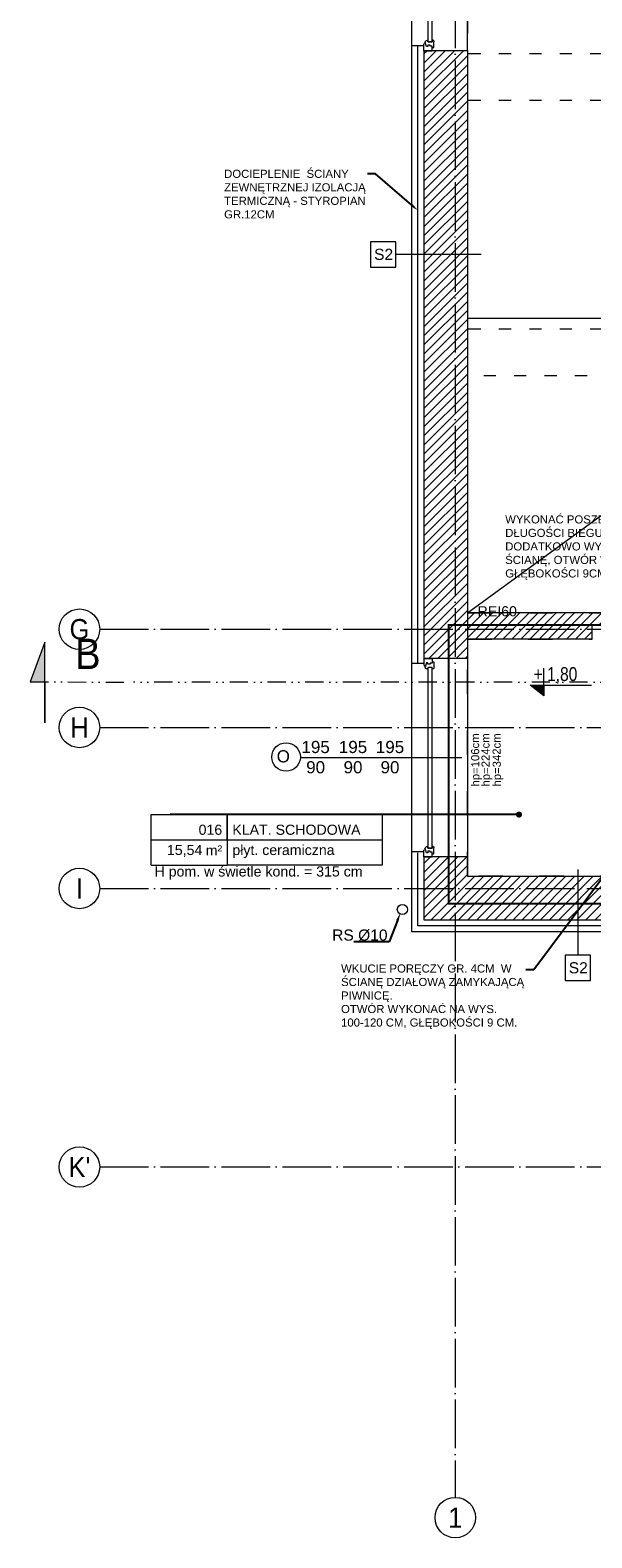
# Model space of a CAD drawing. Header units: millimetres. Extents: x 6506 to 39690, y 4581 to 25261.
# Tile 6 of 27: x 12905 to 13459, y 17551 to 19040. Entities that reach past the tile are written whole.
import ezdxf
from ezdxf import colors
from ezdxf.entities.mleader import LeaderData, LeaderLine
from ezdxf.enums import TextEntityAlignment as Align
from ezdxf.math import Vec2, Vec3

# ---------------------------------------------------------------- set-up
doc = ezdxf.new("R2010")
doc.units = ezdxf.units.MM
for name, pattern in [('1KS_2KP-50', [37.05, 12, 6, -6.35, 0, -6.35, 0, -6.35]), ('ACAD_ISO02W100', [15, 12, -3]), ('ACAD_ISO03W100', [30, 12, -18]), ('ACAD_ISO04W100', [30, 24, -3, 0, -3]), ('DASHED', [19.05, 12.7, -6.35]), ('Osie$0$CONTINOUS', [0])]:
    doc.linetypes.add(name, pattern=pattern)
doc.layers.get('0').update_dxf_attribs({"color": 251, "lineweight": 5})
for name, color, linetype, lineweight in [('A_DZIAŁOWA_PROJEKTOWANE', 251, 'Continuous', 5), ('A_HATCH', 251, 'Continuous', 5), ('A_IZOLEACJA TERMI_PROJEKTOWANA', 251, 'Continuous', 5), ('A_KONST_ISTNIEJĄCE', 251, 'Continuous', 5), ('A_LINIA PRZEKROJOWA', 251, '1KS_2KP-50', 5), ('A_OPISY', 251, 'Continuous', 5), ('A_OSIE KONSTRUKCYJNE', 251, 'ACAD_ISO04W100', 5), ('A_RYNNY', 251, 'Continuous', 5), ('A_STOLARKA OKIENNA', 251, 'Continuous', 5), ('A_WIDOK', 251, 'Continuous', 5), ('A_WIDOK-NAD', 251, 'DASHED', 5)]:
    doc.layers.add(name, color=color, linetype=linetype, lineweight=lineweight)
doc.layers.add('A_NIEWIDOCZNE  POMOCNICZE', color=251, linetype='ACAD_ISO03W100', lineweight=5, plot=False)
doc.layers.add('A_PPOŻ', color=1, linetype='ACAD_ISO02W100', lineweight=30, true_color=0xff0000)
doc.styles.add('APLUS', font='arial.ttf', dxfattribs={"width": 0.6})
doc.styles.add('ARIAL', font='arial.ttf')
doc.styles.add('DEMIURG_100_etykiety', font='arial.ttf', dxfattribs={"width": 0.9, "height": 30})
doc.styles.add('DEMIURG_100_opisy', font='arial.ttf', dxfattribs={"width": 0.9, "height": 20})
doc.styles.get("Standard").update_dxf_attribs({"font": 'arial.ttf'})
doc.linetypes.add('BATTING', pattern='A,0.0001,-0.1,[134,ltypeshp.shx,S=0.1,R=0,X=-0.1,Y=0],-0.2,[134,ltypeshp.shx,S=0.1,R=180,X=0.1,Y=0],-0.1', length=0.4001)
pattern_1 = [(45, (-1713.23, 355.087), (-4.490128, 4.490128), [])]

# ---------------------------------------------------------------- blocks, each defined once
blk = doc.blocks.new('*U61')
for p, q in [((-28, 0), (-28, -8)), ((-28, 0), (-21.3, 0)), ((-28, 0), (-28, -8)), ((-21.3, 0), (-20.7, -1.6)), ((161.3, 0), (160.7, -1.6)), ((168, 0), (161.3, 0)), ((168, 0), (168, -8)), ((-28, -8), (-24.8, -8)), ((-24.8, -8), (-24.8, -9.9)), ((-24.8, -8), (-23.4, -8)), ((-24.8, -9.9), (-18.9, -9.9)), ((-23.8, -2.4), (-20.7, -1.6)), ((-23.8, -3.7), (-23.8, -2.4)), ((-22.4, -3.7), (-23.8, -3.7)), ((-23.4, -8), (-23.4, -6.1)), ((-23.4, -6.1), (-22.4, -6.1)), ((-22.4, -6.1), (-22.4, -3.7)), ((-20.7, -1.6), (-19.9, -1.6)), ((-19.9, -1.6), (-20, -1)), ((-19.2, -8), (-19.2, -3.7)), ((-19.2, -3.7), (-17.6, -3.7)), ((-17.7, -8), (-19.2, -8)), ((-17.7, -9), (-17.7, -8)), ((159.2, -3.7), (157.6, -3.7)), ((157.7, -9), (157.7, -8)), ((157.7, -8), (159.2, -8)), ((164.8, -9.9), (158.9, -9.9)), ((159.2, -8), (159.2, -3.7)), ((159.9, -1.6), (160, -1)), ((160.7, -1.6), (159.9, -1.6)), ((163.8, -2.4), (160.7, -1.6)), ((162.4, -6.1), (162.4, -3.7)), ((162.4, -3.7), (163.8, -3.7)), ((163.4, -6.1), (162.4, -6.1)), ((163.4, -8), (163.4, -6.1)), ((164.8, -8), (163.4, -8)), ((163.8, -3.7), (163.8, -2.4)), ((168, -8), (164.8, -8)), ((164.8, -8), (164.8, -9.9))]:
    blk.add_line(p, q)
blk.add_lwpolyline([(-19.2, -3.7), (159.2, -3.7), (159.2, -8), (-19.2, -8)], close=True)
for centre, radius, start, end in [((-20.1, -3.5), 2.51, 356.8105, 86.8105), ((-19, -8.4), 1.5, 273.3553, 335.6854), ((160.1, -3.5), 2.51, 93.1895, 183.1895), ((159, -8.4), 1.5, 204.3146, 266.6447)]:
    blk.add_arc(centre, radius, start, end)
blk = doc.blocks.new('*U63')
for p, q in [((-26, 0), (-26, -8)), ((-26, 0), (-19.3, 0)), ((-26, 0), (-26, -8)), ((-19.3, 0), (-18.7, -1.6)), ((199.3, 0), (198.7, -1.6)), ((206, 0), (199.3, 0)), ((206, 0), (206, -8)), ((-26, -8), (-22.8, -8)), ((-22.8, -8), (-22.8, -9.9)), ((-22.8, -8), (-21.4, -8)), ((-22.8, -9.9), (-16.9, -9.9)), ((-21.8, -2.4), (-18.7, -1.6)), ((-21.8, -3.7), (-21.8, -2.4)), ((-20.4, -3.7), (-21.8, -3.7)), ((-21.4, -8), (-21.4, -6.1)), ((-21.4, -6.1), (-20.4, -6.1)), ((-20.4, -6.1), (-20.4, -3.7)), ((-18.7, -1.6), (-17.9, -1.6)), ((-17.9, -1.6), (-18, -1)), ((-17.2, -8), (-17.2, -3.7)), ((-17.2, -3.7), (-15.6, -3.7)), ((-15.7, -8), (-17.2, -8)), ((-15.7, -9), (-15.7, -8)), ((197.2, -3.7), (195.6, -3.7)), ((195.7, -9), (195.7, -8)), ((195.7, -8), (197.2, -8)), ((202.8, -9.9), (196.9, -9.9)), ((197.2, -8), (197.2, -3.7)), ((197.9, -1.6), (198, -1)), ((198.7, -1.6), (197.9, -1.6)), ((201.8, -2.4), (198.7, -1.6)), ((200.4, -6.1), (200.4, -3.7)), ((200.4, -3.7), (201.8, -3.7)), ((201.4, -6.1), (200.4, -6.1)), ((201.4, -8), (201.4, -6.1)), ((202.8, -8), (201.4, -8)), ((201.8, -3.7), (201.8, -2.4)), ((206, -8), (202.8, -8)), ((202.8, -8), (202.8, -9.9))]:
    blk.add_line(p, q)
blk.add_lwpolyline([(-17.2, -3.7), (197.2, -3.7), (197.2, -8), (-17.2, -8)], close=True)
for centre, radius, start, end in [((-18.1, -3.5), 2.51, 356.8105, 86.8105), ((-17, -8.4), 1.5, 273.3553, 335.6854), ((198.1, -3.5), 2.51, 93.1895, 183.1895), ((197, -8.4), 1.5, 204.3146, 266.6447)]:
    blk.add_arc(centre, radius, start, end)
blk = doc.blocks.new('*U5')
blk.add_hatch(color=256).paths.add_polyline_path([(0, 0.153), (-0.198, 0.153), (0, 0)])
blk.add_line((0, 0.153), (0, 0.4))
blk.add_lwpolyline([(0, 0.153), (0, 0), (-0.198, 0.153), (0.685, 0.153)])
at = {"style": 'APLUS', "width": 0.8}
blk.add_attdef('%%P_0.00', text='', height=0.2, dxfattribs=at).set_placement((-0.146, 0.153), align=Align.BOTTOM_LEFT)
blk = doc.blocks.new('*U19')
at = {"lineweight": 5}
for p, q in [((-75, -25), (-75, 25)), ((-75, 25), (0, 25)), ((0, 0), (0, 25)), ((0, 25), (152.7, 25)), ((152.7, 25), (152.7, -25)), ((-75, -25), (0, -25)), ((152.7, -25), (0, -25))]:
    blk.add_line(p, q, dxfattribs=at)
at = {"lineweight": 5, "ltscale": 18.5}
for p, q in [((0, 25), (0, -25)), ((-75, 0), (152.7, 0))]:
    blk.add_line(p, q, dxfattribs=at)
at = {"lineweight": 5, "ltscale": 18.5, "insert": (-5, -10.4), "char_height": 10, "attachment_point": 6, "style": 'ARIAL'}
blk.add_mtext('\\A1;m²', dxfattribs=at)
at = {"lineweight": 5, "style": 'ARIAL'}
blk.add_attdef('1NR', text='', height=10, dxfattribs=at).set_placement((-5, 5), align=Align.RIGHT)
blk.add_attdef('2POM', (5, 5), '', height=10, dxfattribs=at)
blk.add_attdef('4PL2', text='', height=10, dxfattribs=at).set_placement((-24.6, -5), align=Align.TOP_RIGHT)
blk.add_attdef('3POS', text='', height=10, dxfattribs=at).set_placement((5, -5), align=Align.TOP_LEFT)
blk = doc.blocks.new('_Dot')
at = {"color": 0, "linetype": 'ByBlock', "lineweight": -2}
blk.add_line((-0.5, 0), (-1, 0), dxfattribs=at)
at = {"color": 0, "linetype": 'ByBlock', "const_width": 0.5}
blk.add_lwpolyline([(-0.25, 0, 1), (0.25, 0, 1)], format="xyb", close=True, dxfattribs=at)
blk = doc.blocks.new('OSI')
at = {"layer": 'A_OSIE KONSTRUKCYJNE', "ltscale": 2}
for p, q in [((16364, 22227), (16364, 19966.9)), ((16013.1, 20824.1), (17196.1, 20824.1)), ((16013.1, 20727.1), (19027.2, 20727.1)), ((16013.1, 20568.1), (17196.1, 20568.1)), ((16013.1, 20293.1), (19027.2, 20293.1))]:
    blk.add_line(p, q, dxfattribs=at)
at = {"layer": 'A_OSIE KONSTRUKCYJNE', "linetype": 'Continuous'}
for centre in [(15993.1, 20824.1), (15993.1, 20727.1), (15993.1, 20568.1), (15993.1, 20293.1), (16364, 19946.9)]:
    blk.add_circle(centre, 20, dxfattribs=at)
at = {"layer": 'A_OSIE KONSTRUKCYJNE', "linetype": 'Osie$0$CONTINOUS', "style": 'DEMIURG_100_opisy', "width": 0.9}
for s, p in [('G', (15993.1, 20824.1)), ('H', (15993.1, 20727.1)), ('I', (15993.1, 20568.1)), ("K'", (15993.1, 20293.1)), ('1', (16364, 19946.9))]:
    blk.add_text(s, height=20, dxfattribs=at).set_placement(p, align=Align.MIDDLE_CENTER)
blk = doc.blocks.new('linia przekroju')
at = {"linetype": 'Continuous', "lineweight": 5}
h = blk.add_hatch(color=256, dxfattribs=at)
h.dxf.hatch_style = 1
h.paths.add_polyline_path([(0, -40.5), (0, 39.3), (14.4, 0), (0, 0)])
at = {"linetype": 'Continuous'}
blk.add_lwpolyline([(0, -40.5), (0, 39.3), (14.4, 0), (0, 0)], close=True, dxfattribs=at)
blk.add_lwpolyline([(14.4, 0), (-87.6, -0.1)])
at = {"linetype": 'Continuous', "style": 'DEMIURG_100_etykiety', "width": 0.9, "flags": 8}
blk.add_attdef('NR_PRZEKROJU', (-55.1, 12.6), '', height=30, dxfattribs=at)

msp = doc.modelspace()

# ---------------------------------------------------------------- hatches: boundary and pattern name
at = {"layer": 'A_HATCH'}
h = msp.add_hatch(dxfattribs=at)
h.set_pattern_fill('ANSI31', color=256, scale=2)
h.set_pattern_definition(pattern_1)
h.paths.add_polyline_path([(14201.3, 19300.7), (14129.3, 19300.7), (14129.3, 19244.7), (14201.3, 19244.7)])
h.paths.add_polyline_path([(14201.3, 19595.7), (14158.3, 19595.7), (14158.3, 19530.7), (14201.3, 19530.7)])
h.paths.add_polyline_path([(14158.3, 19595.7), (14129.3, 19595.7), (14129.3, 19530.7), (14158.3, 19530.7)])
h.paths.add_polyline_path([(14229.3, 19638.7), (14158.3, 19638.7), (14158.3, 19643.7), (13983.3, 19643.7), (13983.3, 19635.7), (13983.3, 19600.7), (14115.3, 19600.7), (14115.3, 19595.7), (14229.3, 19595.7)])
h.paths.add_polyline_path([(14510.3, 19638.7), (14466.3, 19638.7), (14466.3, 19630.7), (14466.3, 19595.7), (14510.3, 19595.7)])
h.paths.add_polyline_path([(13757.3, 19643.7), (13706.3, 19643.7), (13706.3, 19635.7), (13706.3, 19600.7), (13757.3, 19600.7)])
h.paths.add_polyline_path([(13480.3, 19643.7), (13293.3, 19643.7), (13293.3, 19527.7), (13301.3, 19527.7), (13336.3, 19527.7), (13336.3, 19600.7), (13480.3, 19600.7)])
h.paths.add_polyline_path([(13336.3, 19307.7), (13293.3, 19307.7), (13293.3, 19251.7), (13301.3, 19251.7), (13336.3, 19251.7)])
h.paths.add_polyline_path([(13336.3, 19019.7), (13293.3, 19019.7), (13293.3, 18419.7), (13336.3, 18419.7)])
h.paths.add_polyline_path([(13812.3, 18204.7), (13336.3, 18204.7), (13336.3, 18223.7), (13293.3, 18223.7), (13293.3, 18161.7), (13812.3, 18161.7), (13812.3, 18173.6)])
h.paths.add_polyline_path([(14014.3, 18204.7), (13990.3, 18204.7), (13971.3, 18204.7), (13942.3, 18204.7), (13942.3, 18161.7), (14014.3, 18161.7)])
h.paths.add_polyline_path([(14201.3, 18471.2), (14178.8, 18471.2), (14201.3, 18471.2), (14201.3, 19016.7), (14158.3, 19016.7), (14158.3, 18320.7), (14803.3, 18320.7), (14803.3, 18363.7), (14201.3, 18363.7)])
h.paths.add_polyline_path([(14114.3, 18402.7), (14136.8, 18402.7), (14114.3, 18402.7), (14114.3, 18356.7), (13971.3, 18356.7), (13971.3, 18313.7), (14156.3, 18313.7), (14156.3, 19016.7), (14129.3, 19016.7), (14129.3, 18725.7), (14114.3, 18725.7)])
h = msp.add_hatch(dxfattribs=at)
h.set_pattern_fill('ANSI31', color=256, scale=2)
h.set_pattern_definition(pattern_1)
h.paths.add_polyline_path([(14172.3, 18195.7), (14138.3, 18195.7), (14138.3, 18161.7), (14172.3, 18161.7)])
h.paths.add_polyline_path([(14114.3, 18464.7), (13951.3, 18464.7), (13951.3, 18438.7), (13971.2, 18438.7), (13981.3, 18438.7), (13981.3, 18448.7), (14114.3, 18448.7)])
h.paths.add_polyline_path([(13459.3, 18438.7), (13459.3, 18453.7), (13851.3, 18453.7), (13851.3, 18438.7), (13851.3, 18464.7), (13336.3, 18464.7), (13336.3, 18438.7)])

# ---------------------------------------------------------------- linework, layer by layer
at = {"layer": 'A_IZOLEACJA TERMI_PROJEKTOWANA', "ltscale": 2}
for p, q in [((13293.3, 19024.7), (13281.3, 19024.7)), ((13293.3, 18414.7), (13281.3, 18414.7)), ((13293.3, 18228.7), (13281.3, 18228.7))]:
    msp.add_line(p, q, dxfattribs=at)
for points in [[(13281.3, 18414.7), (13281.3, 19024.7)], [(13812.3, 18149.7), (13281.3, 18149.7), (13281.3, 18228.7)]]:
    msp.add_lwpolyline(points, dxfattribs=at)
at = {"layer": 'A_IZOLEACJA TERMI_PROJEKTOWANA', "linetype": 'BATTING', "ltscale": 14}
for points in [[(13287.3, 18414.7), (13287.3, 19024.7)], [(13812.3, 18155.7), (13287.3, 18155.7), (13287.3, 18227.8)]]:
    msp.add_lwpolyline(points, dxfattribs=at)
at = {"layer": 'A_KONST_ISTNIEJĄCE', "ltscale": 2}
for p, q in [((13336.3, 19019.7), (13293.3, 19019.7)), ((13851.3, 18464.7), (13336.3, 18464.7)), ((13459.3, 18438.7), (13336.3, 18438.7)), ((13336.3, 18419.7), (13293.3, 18419.7)), ((13336.3, 18223.7), (13293.3, 18223.7))]:
    msp.add_line(p, q, dxfattribs=at)
for points in [[(13293.3, 19019.7), (13293.3, 18419.7)], [(13336.3, 19019.7), (13336.3, 18419.7)], [(13293.3, 18223.7), (13293.3, 18161.7), (13812.3, 18161.7)], [(13336.3, 18223.7), (13336.3, 18204.7), (13812.3, 18204.7)]]:
    msp.add_lwpolyline(points, dxfattribs=at)
at = {"layer": 'A_LINIA PRZEKROJOWA'}
msp.add_line((15950.6, 18396.4), (13006.6, 18396.4), dxfattribs=at)
at = {"layer": 'A_NIEWIDOCZNE  POMOCNICZE', "ltscale": 2}
msp.add_lwpolyline([(14114.3, 18464.7), (14114.3, 18725.7), (14129.3, 18725.7), (14129.3, 19595.7), (14115.3, 19595.7), (14115.3, 19600.7), (13336.3, 19600.7), (13336.3, 18464.7), (14114.3, 18464.7)], dxfattribs=at)
msp.add_lwpolyline([(13336.3, 18438.7), (13459.3, 18438.7), (13459.3, 18452.7), (13951.3, 18452.7), (13951.3, 18438.7), (13971.3, 18438.7), (13971.3, 18204.7), (13336.3, 18204.7)], close=True, dxfattribs=at)
at = {"layer": 'A_OPISY'}
for p, q in [((13349.9, 18818.6), (13265.4, 18818.6)), ((13445.1, 18211.2), (13445.1, 18126.7))]:
    msp.add_line(p, q, dxfattribs=at)
at = {"layer": 'A_OPISY', "transparency": 33554559}
for p, q in [((13336.3, 18464.7), (13735.3, 18755.7)), ((13330.7, 18321.7), (13171.3, 18321.7))]:
    msp.add_line(p, q, dxfattribs=at)
at = {"layer": 'A_OPISY'}
for points in [[(13240.4, 18806.1), (13265.4, 18806.1), (13265.4, 18831.1), (13240.4, 18831.1)], [(13432.6, 18101.7), (13457.6, 18101.7), (13457.6, 18126.7), (13432.6, 18126.7)]]:
    msp.add_lwpolyline(points, close=True, dxfattribs=at)
at = {"layer": 'A_OPISY', "transparency": 33554559}
msp.add_circle((13157.2, 18322.4), 14.1, dxfattribs=at)
at = {"layer": 'A_PPOŻ', "linetype": 'ACAD_ISO03W100', "ltscale": 2, "const_width": 2}
msp.add_lwpolyline([(13317.6, 18452.7), (14126, 18452.7), (14126, 18334.8), (13980, 18334.8), (13980, 18177.6), (13317.6, 18177.6)], close=True, dxfattribs=at)
at = {"layer": 'A_RYNNY'}
msp.add_circle((13272, 18171.9), 5, dxfattribs=at)
at = {"layer": 'A_WIDOK', "ltscale": 2}
for p, q in [((13336.3, 19019.7), (13336.3, 19251.7)), ((13281.3, 19024.7), (13281.3, 19246.7)), ((13281.3, 18228.7), (13281.3, 18414.7)), ((13336.3, 18419.7), (13336.3, 18223.7))]:
    msp.add_line(p, q, dxfattribs=at)
msp.add_lwpolyline([(13336.3, 18755.7), (13735.3, 18755.7), (13735.3, 18464.7)], dxfattribs=at)
at = {"layer": 'A_WIDOK-NAD', "linetype": 'ACAD_ISO03W100'}
for p, q in [((14129.3, 19016.7), (13336.3, 19016.7)), ((14129.3, 18970.7), (13336.3, 18970.7)), ((14129.3, 18744.7), (13336.3, 18744.7)), ((14114.3, 18698.7), (13336.3, 18698.7))]:
    msp.add_line(p, q, dxfattribs=at)

# ---------------------------------------------------------------- block references
at = {"layer": 'A_LINIA PRZEKROJOWA'}
ref = msp.add_blockref('linia przekroju', (12919.1, 18396.5), dxfattribs=dict(at, xscale=-1))
ref.add_attrib('NR_PRZEKROJU', 'B', dxfattribs={"layer": '0', "linetype": 'Continuous', "height": 30, "style": 'DEMIURG_100_etykiety', "width": 0.9}).set_placement((12949, 18400.2), align=Align.BOTTOM_LEFT)
at = {"layer": 'A_OPISY', "transparency": 33554687, "xscale": 68.67492864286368, "yscale": 68.67492864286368, "zscale": 68.67492864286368, "rotation": 1.435389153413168e-05}
msp.add_blockref('*U5', (13411.6, 18382.8), dxfattribs=at).add_auto_attribs({'%%P_0.00': '+ 1,80'})
at = {"layer": 'A_OPISY'}
msp.add_blockref('*U19', (13099.2, 18240.6), dxfattribs=at).add_auto_attribs({'1NR': '016', '2POM': 'KLAT. SCHODOWA', '3POS': 'płyt. ceramiczna', '4PL2': '15,54'})
at = {"layer": 'A_OSIE KONSTRUKCYJNE'}
msp.add_blockref('OSI', (-3039.8, -2375.5), dxfattribs=at)
at = {"layer": 'A_STOLARKA OKIENNA', "transparency": 33554559, "xscale": -1, "rotation": 90}
for name, p in [('*U63', (13293.3, 19225.7)), ('*U61', (13293.3, 18391.7))]:
    msp.add_blockref(name, p, dxfattribs=at)

# ---------------------------------------------------------------- texts
at = {"layer": 'A_OPISY'}
for s, p in [('S2', (13244.1, 18813.2)), ('RS %%C10', (13202.7, 18141.1)), ('S2', (13436.2, 18108.8))]:
    msp.add_text(s, height=11, dxfattribs=at).set_placement(p)
at = {"layer": 'A_OPISY', "transparency": 33554559, "attachment_point": 5}
for s, insert, char_height, rotation in [('hp=106cm', (13345.1, 18319.5), 8, 90.4248), ('hp=224cm', (13355.3, 18319.5), 8, 90.4248), ('hp=342cm', (13366.3, 18319.5), 8, 90.4248), ('O', (13154.5, 18323), 12, 0.4248)]:
    msp.add_mtext_dynamic_manual_height_columns(s, width=44.391, gutter_width=12.5, heights=[0], dxfattribs=dict(at, insert=insert, char_height=char_height, rotation=rotation))
at = {"layer": 'A_OPISY', "transparency": 33554559, "char_height": 12, "attachment_point": 5}
for insert in [(13186.4, 18322.2), (13223.3, 18322.2), (13259.8, 18322.2)]:
    msp.add_mtext_dynamic_manual_height_columns('195\\P90', width=44.391, gutter_width=12.5, heights=[0], dxfattribs=dict(at, insert=insert))
at = {"layer": 'A_OPISY', "insert": (13027.4, 18214.4), "char_height": 10, "attachment_point": 1}
msp.add_mtext_dynamic_manual_height_columns('H pom. w świetle kond. = 315 cm', width=254.354, gutter_width=0, heights=[12.8], dxfattribs=at)
at = {"layer": 'A_PPOŻ', "linetype": 'ACAD_ISO03W100', "ltscale": 2}
note = msp.add_mtext_dynamic_manual_height_columns('REI60\\P', width=254.354, gutter_width=0, heights=[12.8, 0], dxfattribs=dict(at, insert=(13346.2, 18471.3), char_height=10, attachment_point=1))

# ---------------------------------------------------------------- leaders
at = {"layer": 'A_DZIAŁOWA_PROJEKTOWANE', "ltscale": 2}
ml = msp.add_multileader_mtext('Standard', dxfattribs=at)
ml.set_content('DOCIEPLENIE  ŚCIANY ZEWNĘTRZNEJ IZOLACJĄ TERMICZNĄ - STYROPIAN GR.12CM ', color=256)
ml.set_leader_properties()
ml.build(insert=Vec2(0, 0))
ml.multileader.update_dxf_attribs({"arrow_head_size": 8})
ctx = ml.context
ctx.base_point, ctx.char_height, ctx.arrow_head_size, ctx.plane_origin = Vec3(13094.1, 18898.2), 8, 8, Vec3(13136.5, 18862)
notes = []
notes.append((ctx, [(0, (1, 1, 0), (13245.6, 18898.2), (-1, 0), 8, [(0, [(13287.3, 18862)], 0, [])])]))
ctx.mtext.insert, ctx.mtext.width, ctx.mtext.defined_height, ctx.mtext.flow_direction = Vec3(13096.1, 18902.2), 189.585, 56.5, 5
ml = msp.add_multileader_mtext('Standard', dxfattribs=at)
ml.set_content('WYKONAĆ POSZERZENIE BIEGU O 5CM NA CAŁEJ DŁUGOŚCI BIEGU POPRZEZ SKUCIE CZĘŚCI ŚCIANY. \\PDODATKOWO WYKONAĆ WKUCIE PORĘCZY GR. 4CM  W ŚCIANĘ, OTWÓR WYKONAĆ NA WYS. 100-120 CM, GŁĘBOKOŚCI 9CM.', color=256)
ml.set_leader_properties()
ml.build(insert=Vec2(0, 0))
ml.multileader.update_dxf_attribs({"arrow_head_size": 8})
ctx = ml.context
ctx.base_point, ctx.char_height, ctx.arrow_head_size, ctx.plane_origin = Vec3(13371.5, 18555.8), 8, 8, Vec3(13905.1, 18457.7)
notes.append((ctx, [(0, (1, 1, 0), (13689.2, 18555.8), (-1, 0), 8, [(0, [(13720.7, 18448.5)], 0, [])])]))
ctx.mtext.insert, ctx.mtext.width, ctx.mtext.defined_height, ctx.mtext.flow_direction = Vec3(13373.5, 18561), 309.191, 68.7, 5
ml = msp.add_multileader_mtext('Standard', dxfattribs=at)
ml.set_content('WKUCIE PORĘCZY GR. 4CM  W ŚCIANĘ DZIAŁOWĄ ZAMYKAJĄCĄ PIWNICĘ.\\POTWÓR WYKONAĆ NA WYS. 100-120 CM, GŁĘBOKOŚCI 9 CM.', color=256)
ml.set_leader_properties()
ml.build(insert=Vec2(0, 0))
ml.multileader.update_dxf_attribs({"arrow_head_size": 8})
ctx = ml.context
ctx.base_point, ctx.char_height, ctx.arrow_head_size, ctx.plane_origin = Vec3(13209.5, 18112.4), 8, 8, Vec3(13527.3, 18335.3)
notes.append((ctx, [(0, (1, 1, 0), (13401.7, 18112.4), (-1, 0), 8, [(0, [(13559.5, 18323.7)], 0, [])])]))
ctx.mtext.insert, ctx.mtext.width, ctx.mtext.defined_height, ctx.mtext.flow_direction = Vec3(13211.5, 18117.6), 187.056, 51, 5
at = {"layer": 'A_OPISY'}
ml = msp.add_multileader_mtext('Standard', dxfattribs=at)
ml.set_content('', color=256)
ml.set_leader_properties()
ml.set_arrow_properties(name='DOT')
ml.build(insert=Vec2(0, 0))
ml.multileader.update_dxf_attribs({"arrow_head_size": 6})
ctx = ml.context
ctx.base_point, ctx.arrow_head_size, ctx.plane_origin = Vec3(13038.8, 18265.6), 6, Vec3(12822.2, 18733.3)
ctx.text_align_type = 2
notes.append((ctx, [(1, (1, 1, 0), (13057.3, 18265.6), (-1, 0), 14.5, [(0, [(13387.1, 18265.6)], 0, [])])]))
ctx.mtext.insert, ctx.mtext.alignment, ctx.mtext.flow_direction = Vec3(13040.8, 18267.6), 3, 5
ml = msp.add_multileader_mtext('Standard', dxfattribs=at)
ml.set_content('', color=256)
ml.set_leader_properties()
ml.build(insert=Vec2(0, 0))
ml.multileader.update_dxf_attribs({"dogleg_length": 35, "arrow_head_size": 8})
ctx = ml.context
ctx.base_point, ctx.arrow_head_size, ctx.plane_origin = Vec3(13220.1, 18139.8), 8, Vec3(13309.6, 18162)
ctx.text_align_type = 2
notes.append((ctx, [(0, (1, 1, 0), (13259.1, 18139.8), (-1, 0), 35, [(0, [(13270, 18168.4)], 0, [])])]))
ctx.mtext.insert, ctx.mtext.alignment, ctx.mtext.flow_direction = Vec3(13222.1, 18141.8), 3, 5
for ctx, leaders in notes:
    for number, flags, end, landing, length, lines in leaders:
        leader = LeaderData()
        leader.index, (leader.has_last_leader_line, leader.has_dogleg_vector, leader.attachment_direction) = number, flags
        leader.last_leader_point, leader.dogleg_vector, leader.dogleg_length = Vec3(end), Vec3(landing), length
        for number, points, colour, breaks in lines:
            line = LeaderLine()
            line.index, line.vertices, line.color, line.breaks = number, Vec3.list(points), colors.encode_raw_color(colour), breaks
            leader.lines.append(line)
        ctx.leaders.append(leader)

doc.saveas('drawing.dxf')
